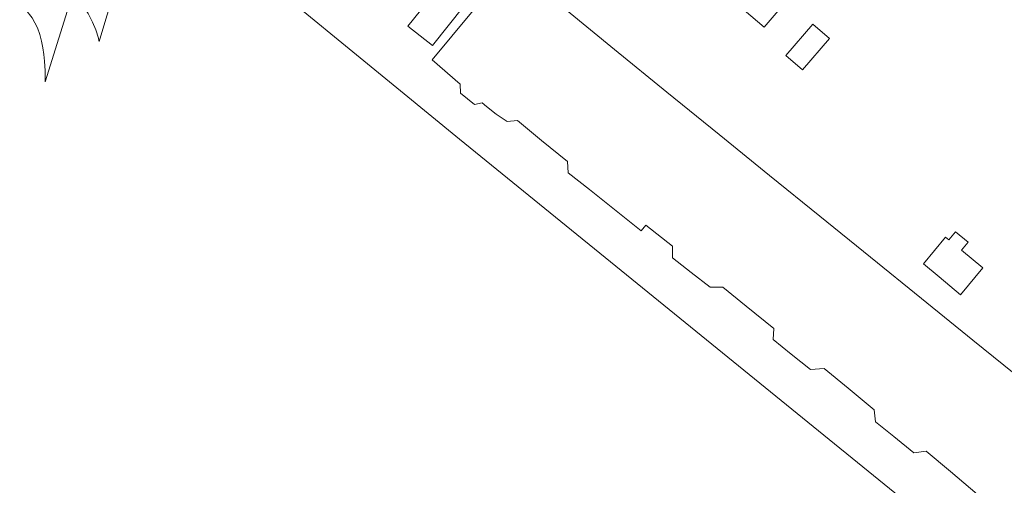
# Model space of a CAD drawing. Header units: millimetres. Extents: x 37131378 to 37737458, y 18584386 to 19114224.
# Tile 5 of 86: x 37380444 to 37470441, y 18647210 to 18689760. Entities that reach past the tile are written whole.
import ezdxf

# ---------------------------------------------------------------- set-up
doc = ezdxf.new("R2010")
doc.units = ezdxf.units.MM
doc.header["$LTSCALE"] = 50
for name, color, linetype, lineweight in [('B2-WE-OG-TERREIN_ERF-GV', 252, 'Continuous', 18), ('B2-WE-VH-VERHARDING_ASFALT-GV', 252, 'Continuous', 18), ('B2-WE-VH-VERHARDING_OPEN-GV', 252, 'Continuous', 18)]:
    doc.layers.add(name, color=color, linetype=linetype, lineweight=lineweight)

msp = doc.modelspace()

# ---------------------------------------------------------------- linework, layer by layer
at = {"layer": 'B2-WE-OG-TERREIN_ERF-GV'}
for points in [[(37412853.6937, 18731747.3389), (37401335.6937, 18694678.3389), (37415245.6937, 18683255.3389), (37420638.6937, 18678847.3389), (37467251.6937, 18640989.3389), (37516184.6937, 18601135.3389), (37522329.6937, 18596158.3389), (37535471.6937, 18585612.3389)], [(37467953.6937, 18646411.3389), (37465514.6937, 18648457.3389), (37463285.6937, 18650326.3389), (37462182.6937, 18650180.3389), (37460357.6937, 18651656.3389), (37458673.6937, 18653019.3389), (37458557.6937, 18654092.3389), (37456165.6937, 18656074.3389), (37453977.6937, 18657887.3389), (37452726.6937, 18657801.3389), (37450967.6937, 18659199.3389), (37449306.6937, 18660520.3389), (37449368.6937, 18661533.3389), (37446858.6937, 18663573.3389), (37444699.6937, 18665329.3389), (37443567.6937, 18665302.3389), (37441811.6937, 18666671.3389), (37440117.6937, 18667992.3389), (37440120.6937, 18669064.3389), (37437681.6937, 18670977.3389), (37437263.6937, 18670472.3389), (37432512.6937, 18674228.3389), (37430572.6937, 18675762.3389), (37430515.6937, 18676805.3389), (37428151.6937, 18678733.3389), (37425935.6937, 18680540.3389), (37425012.6937, 18680453.3389), (37424007.6937, 18681118.3389), (37423113.6937, 18681835.3389), (37422719.6937, 18682151.3389), (37422005.6937, 18681996.3389), (37420747.6937, 18683059.3389), (37420711.6937, 18683863.3389), (37418134.6937, 18686077.3389), (37425335.6937, 18694766.3389)], [(37430411.6937, 18690626.3389), (37434801.6937, 18687045.3389), (37439588.6937, 18683141.3389), (37444370.6937, 18679255.3389), (37448978.6937, 18675528.3389), (37453580.6937, 18671804.3389), (37458205.6937, 18668063.3389), (37462875.6937, 18664285.3389), (37467577.6937, 18660481.3389), (37472292.6937, 18656667.3389)]]:
    msp.add_lwpolyline(points, dxfattribs=at)
for points in [[(37421078.6937, 18695572.3389), (37421323.6937, 18695875.3389), (37422383.6937, 18695672.3389), (37424117.6937, 18700913.3389), (37427956.6937, 18699680.3389), (37423915.6937, 18694607.3389), (37418184.6937, 18687412.3389), (37415925.6937, 18689180.3389)], [(37448694.6937, 18692995.3389), (37450515.6937, 18691432.3389), (37448495.6937, 18689080.3389), (37446672.6937, 18690641.3389)], [(37452936.6937, 18689354.3389), (37454454.6937, 18688052.3389), (37451998.6937, 18685192.3389), (37450480.6937, 18686495.3389)], [(37464487.6937, 18666257.3389), (37463039.6937, 18667462.3389), (37465060.6937, 18669890.3389), (37465374.6937, 18669629.3389), (37465992.6937, 18670371.3389), (37467126.6937, 18669427.3389), (37466528.6937, 18668707.3389), (37468491.6937, 18667073.3389), (37466451.6937, 18664622.3389)]]:
    msp.add_lwpolyline(points, close=True, dxfattribs=at)
at = {"layer": 'B2-WE-VH-VERHARDING_ASFALT-GV'}
msp.add_lwpolyline([(37383473.6937, 18693431.3389), (37384258.6937, 18692905.3389), (37384906.6937, 18692423.3389), (37384974.6937, 18692372.3389), (37385262.6937, 18692101.3389), (37385624.6937, 18691761.3389), (37386199.6937, 18691079.3389), (37386692.6937, 18690335.3389), (37387097.6937, 18689540.3389), (37387407.6937, 18688822.3389), (37387640.6937, 18688075.3389), (37387681.6937, 18687866.3389), (37387703.6937, 18687757.3389), (37388324.6937, 18689812.3389), (37389260.6937, 18692912.3389), (37390720.6937, 18697680.3389), (37389056.6937, 18698819.3389), (37384032.6937, 18701739.3389)], dxfattribs=at)
at = {"layer": 'B2-WE-VH-VERHARDING_OPEN-GV'}
msp.add_lwpolyline([(37379528.6937, 18692120.3389), (37380550.6937, 18691203.3389), (37380753.6937, 18690973.3389), (37381013.6937, 18690661.3389), (37381583.6937, 18689941.3389), (37382083.6937, 18689005.3389), (37382273.6937, 18688411.3389), (37382432.6937, 18687808.3389), (37382560.6937, 18687198.3389), (37382658.6937, 18686582.3389), (37382723.6937, 18685961.3389), (37382784.6937, 18685074.3389), (37382770.6937, 18684070.3389), (37385262.6937, 18692101.3389), (37384974.6937, 18692372.3389), (37384906.6937, 18692423.3389), (37384418.6937, 18691859.3389), (37383051.6937, 18692814.3389), (37383473.6937, 18693431.3389), (37383263.6937, 18693571.3389), (37381574.6937, 18694689.3389), (37381225.6937, 18694810.3389), (37380842.6937, 18694791.3389), (37379328.6937, 18694468.3389)], dxfattribs=at)

doc.saveas('drawing.dxf')
